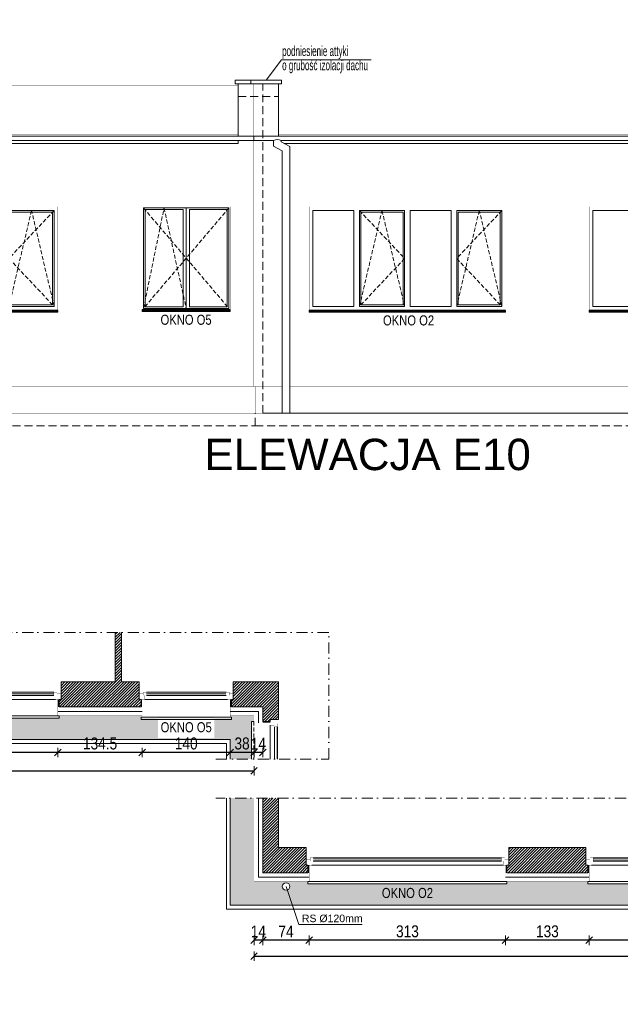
# Model space of a CAD drawing. Header units: millimetres. Extents: x 18880 to 99371, y -5529 to 27899.
# Tile 17 of 161: x 21409 to 22366, y 3251 to 4819. Entities that reach past the tile are written whole.
import ezdxf

# ---------------------------------------------------------------- set-up
doc = ezdxf.new("R2010")
doc.units = ezdxf.units.MM
doc.set_wipeout_variables(frame=1)
doc.linetypes.add('DASHED', pattern=[19.05, 12.7, -6.35])
doc.linetypes.add('Kropki i Kreski', pattern=[335.138881, 176.388884, -88.194442, 0, -70.555556])
for name, color, linetype, lineweight in [('AA_HATCH', 251, 'Continuous', 0), ('AA_IZOLACJA', 251, 'Continuous', 0), ('AA_OPIS', 2, 'Continuous', 0), ('AA_WIDOK', 254, 'Continuous', 0), ('AP wymiary', 40, 'Continuous', 0), ('K_SCIANY', 90, 'Continuous', 20)]:
    doc.layers.add(name, color=color, linetype=linetype, lineweight=lineweight)
doc.layers.add('Okna ArchiCADa', color=7, linetype='Continuous')
doc.styles.add('1', font='ARIALN.TTF')
doc.styles.add('ARIAL', font='arial.ttf')
doc.styles.add('DIM07', font='romans.shx', dxfattribs={"width": 0.7})
doc.linetypes.add('STYROPIAN', pattern='A,0.000141,[1,styropian.shx,S=1,R=0,X=0,Y=0],-14.102004', length=14.102145)
doc.dimstyles.new('1_50', dxfattribs={"dimscale": 10, "dimtxt": 1.9, "dimasz": 0.005, "dimexe": 0, "dimexo": 0, "dimgap": 0.45, "dimtad": 1, "dimdec": 4, "dimrnd": 0.5, "dimdsep": 46, "dimtxsty": '1', "dimblk1": 'DIM01', "dimblk2": 'DIM01', "dimsah": 1, "dimcen": 2, "dimdle": 25, "dimse1": 1, "dimse2": 1, "dimclrd": 1, "dimclrt": 2, "dimadec": 0, "dimazin": 0, "dimtfac": 0.66665, "dimtdec": 4, "dimtix": 1, "dimtmove": 0, "dimatfit": 3, "dimldrblk": 'DIM01', "dimfxl": 0, "dimtolj": 1, "dimtzin": 0, "dimarcsym": 0})

# ---------------------------------------------------------------- blocks, each defined once
blk = doc.blocks.new('okno o1a')
at = {"layer": 'AA_OPIS', "linetype": 'DASHED', "ltscale": 0.5}
for points in [[(80, -6), (152, -82.5), (80, -159), (116, -6), (152, -159)], [(307, -6), (235, -82.5), (307, -159), (271, -6), (235, -159)]]:
    blk.add_lwpolyline(points, dxfattribs=at)
at = {"layer": 'AA_WIDOK', "color": 255, "const_width": 0.3}
for points in [[(0, -165.6), (0, 0)], [(0, 0), (313, 0)], [(313, 0), (313, -165.6)]]:
    blk.add_lwpolyline(points, dxfattribs=at)
at = {"layer": 'AA_WIDOK'}
for points in [[(6, -159), (6, -6)], [(6, -6), (71, -6)], [(71, -6), (71, -159)], [(80, -159), (80, -6)], [(80, -6), (152, -6)], [(82.5, -156.5), (82.5, -8.5)], [(82.5, -8.5), (149.5, -8.5)], [(149.5, -8.5), (149.5, -156.5)], [(152, -6), (152, -159)], [(161, -159), (161, -6)], [(161, -6), (226, -6)], [(226, -6), (226, -159)], [(235, -159), (235, -6)], [(235, -6), (307, -6)], [(237.5, -156.5), (237.5, -8.5)], [(237.5, -8.5), (304.5, -8.5)], [(304.5, -8.5), (304.5, -156.5)], [(307, -6), (307, -159)], [(149.5, -156.5), (82.5, -156.5)], [(304.5, -156.5), (237.5, -156.5)], [(71, -159), (6, -159)], [(152, -159), (80, -159)], [(226, -159), (161, -159)], [(307, -159), (235, -159)]]:
    blk.add_lwpolyline(points, dxfattribs=at)
at = {"layer": 'AA_WIDOK', "color": 4}
for points in [[(313, -165), (0, -165)], [(0, -165.6), (0, -165.8)], [(0, -165.8), (313, -165.8)], [(0, -167.5), (0, -165.8)], [(0, -167.5), (313, -167.5)], [(0, -168), (0, -167.5)], [(0, -168), (313, -168)], [(313, -165.8), (313, -165.6)], [(313, -167.5), (313, -165.8)], [(313, -168), (313, -167.5)]]:
    blk.add_lwpolyline(points, dxfattribs=at)
at = {"layer": 'AA_OPIS', "insert": (158.3, -173.1), "char_height": 16, "width": 300, "attachment_point": 2, "style": 'ARIAL'}
blk.add_mtext('{\\W0.8;OKNO O2}', dxfattribs=at)
blk = doc.blocks.new('erbdb')
at = {"layer": 'AA_OPIS', "linetype": 'DASHED', "ltscale": 0.5}
for points in [[(-138, -2), (-70, -82), (-138, -162), (-105.3, -2), (-70, -162)], [(-2, -2), (-70, -82), (-2, -162)]]:
    blk.add_lwpolyline(points, dxfattribs=at)
at = {"layer": 'AA_WIDOK', "color": 255, "const_width": 0.3}
for points in [[(-140, -164), (-140, 0)], [(-140, 0), (0, 0)], [(0, 0), (0, -164)]]:
    blk.add_lwpolyline(points, dxfattribs=at)
at = {"layer": 'AA_WIDOK'}
for points in [[(-138, -2), (-138, -162)], [(-2, -2), (-138, -2)], [(-135.5, -4.5), (-135.5, -159.5)], [(-75, -4.5), (-135.5, -4.5)], [(-75, -159.5), (-75, -4.5)], [(-70, -2), (-70, -4.5)], [(-70, -4.5), (-70, -159.5)], [(-65, -4.5), (-65, -159.5)], [(-4.5, -4.5), (-65, -4.5)], [(-4.5, -159.5), (-4.5, -4.5)], [(-2, -162), (-2, -2)], [(-138, -162), (-2, -162)], [(-135.5, -159.5), (-75, -159.5)], [(-70, -159.5), (-70, -162)], [(-65, -159.5), (-4.5, -159.5)]]:
    blk.add_lwpolyline(points, dxfattribs=at)
at = {"layer": 'AA_WIDOK', "color": 4}
for points in [[(-140, -164), (0, -164)], [(-140, -166.5), (-140, -164)], [(-140, -164.8), (-140, -164.6)], [(0, -164.8), (-140, -164.8)], [(0, -166.5), (-140, -166.5)], [(-140, -167), (-140, -166.5)], [(0, -167), (-140, -167)], [(0, -166.5), (0, -164)], [(0, -164.6), (0, -164.8)], [(0, -167), (0, -166.5)]]:
    blk.add_lwpolyline(points, dxfattribs=at)
at = {"layer": 'AA_OPIS', "insert": (-70.2, -172.1), "char_height": 16, "width": 300, "attachment_point": 2, "style": 'ARIAL'}
blk.add_mtext('{\\W0.8;OKNO O5}', dxfattribs=at)
blk = doc.blocks.new('O1 rozwierane 12_97')
at = {"layer": 'AA_WIDOK', "color": 4}
blk.add_lwpolyline([(-720, 280), (-720, 320), (720, 320), (720, 280)], dxfattribs=at)
at = {"layer": 'AA_WIDOK', "linetype": 'DASHED', "ltscale": 0.5}
blk.add_lwpolyline([(-720, 280), (720, 280)], dxfattribs=at)
at = {"layer": 'AA_WIDOK', "color": 4, "const_width": 3}
for points in [[(-750, 0), (-750, -90)], [(750, -90), (750, 0)]]:
    blk.add_lwpolyline(points, dxfattribs=at)
at = {"color": 4}
blk.add_wipeout([(635, -115), (635, -65), (660, -65), (660, 0), (-660, 0), (-660, -65), (-635, -65), (-635, -115)], dxfattribs=at).dxf.layer = 'AA_WIDOK'
at = {"layer": 'AA_IZOLACJA', "linetype": 'STYROPIAN', "ltscale": 0.2}
for points in [[(-710, 120), (-710, 0)], [(710, 120), (710, 0)]]:
    blk.add_lwpolyline(points, dxfattribs=at)
at = {"layer": 'AA_WIDOK', "const_width": 3}
for points in [[(-700, 280), (-700, 0)], [(700, 280), (700, 0)]]:
    blk.add_lwpolyline(points, dxfattribs=at)
at = {"layer": 'AA_WIDOK', "color": 4, "const_width": 3}
for points in [[(-660, 0), (-750, 0)], [(-660, -65), (-660, 0)], [(750, 0), (660, 0)], [(660, 0), (660, -65)], [(-750, -90), (-685, -90)], [(-685, -90), (-685, -65)], [(-685, -65), (-660, -65)], [(-635, -65), (-685, -65)], [(-685, -65), (-685, -115)], [(-685, -115), (-635, -115)], [(-635, -115), (-635, -65)], [(-635, -80), (635, -80)], [(-635, -90), (635, -90)], [(-635, -100), (635, -100)], [(685, -65), (635, -65)], [(635, -65), (635, -115)], [(635, -115), (685, -115)], [(660, -65), (685, -65)], [(685, -65), (685, -90)], [(685, -115), (685, -65)], [(685, -90), (750, -90)]]:
    blk.add_lwpolyline(points, dxfattribs=at)
at = {"layer": 'AA_WIDOK', "color": 4}
for points in [[(660, 0), (-660, 0)], [(-635, -65), (635, -65)], [(-635, -115), (635, -115)], [(-635, -115), (635, -115)]]:
    blk.add_lwpolyline(points, dxfattribs=at)
blk = doc.blocks.new('O1 rozwierane 12_80')
at = {"layer": 'AA_WIDOK', "color": 4}
blk.add_lwpolyline([(1585, 260), (1585, 300), (-1585, 300), (-1585, 260)], dxfattribs=at)
at = {"layer": 'AA_WIDOK', "linetype": 'DASHED', "ltscale": 0.5}
blk.add_lwpolyline([(1585, 260), (-1585, 260)], dxfattribs=at)
at = {"layer": 'AA_WIDOK', "color": 4, "const_width": 3}
for points in [[(-1615, -90), (-1615, 0)], [(1615, 0), (1615, -90)]]:
    blk.add_lwpolyline(points, dxfattribs=at)
at = {"color": 4}
blk.add_wipeout([(-1500, -115), (-1500, -65), (-1525, -65), (-1525, 0), (1525, 0), (1525, -65), (1500, -65), (1500, -115)], dxfattribs=at).dxf.layer = 'AA_WIDOK'
at = {"layer": 'AA_IZOLACJA', "linetype": 'STYROPIAN', "ltscale": 0.2}
for points in [[(-1575, 120), (-1575, 0)], [(1575, 120), (1575, 0)]]:
    blk.add_lwpolyline(points, dxfattribs=at)
at = {"layer": 'AA_WIDOK', "const_width": 3}
for points in [[(-1565, 260), (-1565, 0)], [(1565, 260), (1565, 0)]]:
    blk.add_lwpolyline(points, dxfattribs=at)
at = {"layer": 'AA_WIDOK', "color": 4, "const_width": 3}
for points in [[(-1615, 0), (-1525, 0)], [(-1525, 0), (-1525, -65)], [(1525, -65), (1525, 0)], [(1525, 0), (1615, 0)], [(-1550, -90), (-1615, -90)], [(-1525, -65), (-1550, -65)], [(-1550, -65), (-1550, -90)], [(-1550, -65), (-1500, -65)], [(-1550, -115), (-1550, -65)], [(-1500, -115), (-1550, -115)], [(-1500, -65), (-1500, -115)], [(1500, -80), (-1500, -80)], [(1500, -90), (-1500, -90)], [(1500, -100), (-1500, -100)], [(1500, -115), (1500, -65)], [(1500, -65), (1550, -65)], [(1550, -115), (1500, -115)], [(1550, -65), (1525, -65)], [(1550, -90), (1550, -65)], [(1550, -65), (1550, -115)], [(1615, -90), (1550, -90)]]:
    blk.add_lwpolyline(points, dxfattribs=at)
at = {"layer": 'AA_WIDOK', "color": 4}
for points in [[(-1525, 0), (1525, 0)], [(1500, -65), (-1500, -65)], [(1500, -115), (-1500, -115)], [(1500, -115), (-1500, -115)]]:
    blk.add_lwpolyline(points, dxfattribs=at)
blk = doc.blocks.new('DIM01')
at = {"color": 2}
blk.add_line((-106, -106), (106, 106), dxfattribs=at)
blk.add_line((0, -150), (0, 150))
blk = doc.blocks.new('*D750')
at = {"layer": 'AP wymiary', "color": 1, "lineweight": -2, "transparency": 16777216}
blk.add_line((22629.5, 3352.6), (22316.6, 3352.6), dxfattribs=at)
at = {"layer": 'Defpoints', "color": 0, "transparency": 16777216}
for p in [(22316.6, 3456.3), (22629.6, 3453.4), (22316.6, 3352.6)]:
    blk.add_point(p, dxfattribs=at)
at = {"layer": 'AP wymiary', "color": 1, "lineweight": -2, "transparency": 16777216, "xscale": 0.05, "yscale": 0.05, "zscale": 0.05, "rotation": 180}
blk.add_blockref('DIM01', (22316.6, 3352.6), dxfattribs=at)
at = {"layer": 'AP wymiary', "color": 1, "lineweight": -2, "transparency": 16777216, "xscale": 0.05, "yscale": 0.05, "zscale": 0.05}
blk.add_blockref('DIM01', (22629.6, 3352.6), dxfattribs=at)
at = {"layer": 'AP wymiary', "color": 2, "transparency": 16777216, "insert": (22473.1, 3366.8), "char_height": 19, "attachment_point": 5, "style": '1'}
blk.add_mtext('\\A1;313', dxfattribs=at)
blk = doc.blocks.new('*D751')
at = {"layer": 'AP wymiary', "color": 1, "lineweight": -2, "transparency": 16777216}
blk.add_line((22316.5, 3352.6), (22183.6, 3352.6), dxfattribs=at)
at = {"layer": 'Defpoints', "color": 0, "transparency": 16777216}
for p in [(22183.6, 3453.4), (22316.6, 3456.3), (22183.6, 3352.6)]:
    blk.add_point(p, dxfattribs=at)
at = {"layer": 'AP wymiary', "color": 1, "lineweight": -2, "transparency": 16777216, "xscale": 0.05, "yscale": 0.05, "zscale": 0.05, "rotation": 180}
blk.add_blockref('DIM01', (22183.6, 3352.6), dxfattribs=at)
at = {"layer": 'AP wymiary', "color": 1, "lineweight": -2, "transparency": 16777216, "xscale": 0.05, "yscale": 0.05, "zscale": 0.05}
blk.add_blockref('DIM01', (22316.6, 3352.6), dxfattribs=at)
at = {"layer": 'AP wymiary', "color": 2, "transparency": 16777216, "insert": (22250.1, 3366.8), "char_height": 19, "attachment_point": 5, "style": '1'}
blk.add_mtext('\\A1;133', dxfattribs=at)
blk = doc.blocks.new('*D752')
at = {"layer": 'AP wymiary', "color": 1, "lineweight": -2, "transparency": 16777216}
blk.add_line((22183.5, 3352.6), (21870.6, 3352.6), dxfattribs=at)
at = {"layer": 'Defpoints', "color": 0, "transparency": 16777216}
for p in [(22183.6, 3453.4), (21870.6, 3450.4), (21870.6, 3352.6)]:
    blk.add_point(p, dxfattribs=at)
at = {"layer": 'AP wymiary', "color": 1, "lineweight": -2, "transparency": 16777216, "xscale": 0.05, "yscale": 0.05, "zscale": 0.05, "rotation": 180}
blk.add_blockref('DIM01', (21870.6, 3352.6), dxfattribs=at)
at = {"layer": 'AP wymiary', "color": 1, "lineweight": -2, "transparency": 16777216, "xscale": 0.05, "yscale": 0.05, "zscale": 0.05}
blk.add_blockref('DIM01', (22183.6, 3352.6), dxfattribs=at)
at = {"layer": 'AP wymiary', "color": 2, "transparency": 16777216, "insert": (22027.1, 3366.8), "char_height": 19, "attachment_point": 5, "style": '1'}
blk.add_mtext('\\A1;313', dxfattribs=at)
blk = doc.blocks.new('*D753')
at = {"layer": 'AP wymiary', "color": 1, "lineweight": -2, "transparency": 16777216}
blk.add_line((21870.5, 3352.6), (21796.6, 3352.6), dxfattribs=at)
at = {"layer": 'Defpoints', "color": 0, "transparency": 16777216}
for p in [(21796.6, 3460.4), (21870.6, 3450.4), (21796.6, 3352.6)]:
    blk.add_point(p, dxfattribs=at)
at = {"layer": 'AP wymiary', "color": 1, "lineweight": -2, "transparency": 16777216, "xscale": 0.05, "yscale": 0.05, "zscale": 0.05, "rotation": 180}
blk.add_blockref('DIM01', (21796.6, 3352.6), dxfattribs=at)
at = {"layer": 'AP wymiary', "color": 1, "lineweight": -2, "transparency": 16777216, "xscale": 0.05, "yscale": 0.05, "zscale": 0.05}
blk.add_blockref('DIM01', (21870.6, 3352.6), dxfattribs=at)
at = {"layer": 'AP wymiary', "color": 2, "transparency": 16777216, "insert": (21833.6, 3366.6), "char_height": 19, "attachment_point": 5, "style": '1'}
blk.add_mtext('\\A1;74', dxfattribs=at)
blk = doc.blocks.new('*D754')
at = {"layer": 'AP wymiary', "color": 1, "lineweight": -2, "transparency": 16777216}
for p, q in [((21782.5, 3352.6), (21782.5, 3352.6)), ((21796.6, 3352.6), (21782.6, 3352.6)), ((21796.6, 3352.6), (21796.7, 3352.6))]:
    blk.add_line(p, q, dxfattribs=at)
at = {"layer": 'Defpoints', "color": 0, "transparency": 16777216}
for p in [(21782.6, 3457.6), (21796.6, 3460.4), (21782.6, 3352.6)]:
    blk.add_point(p, dxfattribs=at)
at = {"layer": 'AP wymiary', "color": 1, "lineweight": -2, "transparency": 16777216, "xscale": 0.05, "yscale": 0.05, "zscale": 0.05}
blk.add_blockref('DIM01', (21782.6, 3352.6), dxfattribs=at)
at = {"layer": 'AP wymiary', "color": 1, "lineweight": -2, "transparency": 16777216, "xscale": 0.05, "yscale": 0.05, "zscale": 0.05, "rotation": 180}
blk.add_blockref('DIM01', (21796.6, 3352.6), dxfattribs=at)
at = {"layer": 'AP wymiary', "color": 2, "transparency": 16777216, "insert": (21789.6, 3366.7), "char_height": 19, "attachment_point": 5, "style": '1'}
blk.add_mtext('\\A1;14', dxfattribs=at)
blk = doc.blocks.new('*D755')
at = {"layer": 'AP wymiary', "color": 1, "lineweight": -2, "transparency": 16777216}
blk.add_line((21782.6, 3327.3), (23625.5, 3327.3), dxfattribs=at)
at = {"layer": 'Defpoints', "color": 0, "transparency": 16777216}
for p in [(21782.6, 3446.4), (23625.6, 3446.4), (23625.6, 3327.3)]:
    blk.add_point(p, dxfattribs=at)
at = {"layer": 'AP wymiary', "color": 1, "lineweight": -2, "transparency": 16777216, "xscale": 0.05, "yscale": 0.05, "zscale": 0.05, "rotation": 180}
blk.add_blockref('DIM01', (21782.6, 3327.3), dxfattribs=at)
at = {"layer": 'AP wymiary', "color": 1, "lineweight": -2, "transparency": 16777216, "xscale": 0.05, "yscale": 0.05, "zscale": 0.05}
blk.add_blockref('DIM01', (23625.6, 3327.3), dxfattribs=at)
at = {"layer": 'AP wymiary', "color": 2, "transparency": 16777216, "insert": (22704.1, 3341.5), "char_height": 19, "attachment_point": 5, "style": '1'}
blk.add_mtext('\\A1;1843', dxfattribs=at)
blk = doc.blocks.new('*D756')
at = {"layer": 'AP wymiary', "color": 1, "lineweight": -2, "transparency": 16777216}
for p, q in [((21782.5, 3651.9), (21782.5, 3651.9)), ((21796.6, 3651.9), (21782.6, 3651.9)), ((21796.6, 3651.9), (21796.7, 3651.9))]:
    blk.add_line(p, q, dxfattribs=at)
at = {"layer": 'Defpoints', "color": 0, "transparency": 16777216}
for p in [(21782.6, 3701.3), (21796.6, 3701.3), (21782.6, 3651.9)]:
    blk.add_point(p, dxfattribs=at)
at = {"layer": 'AP wymiary', "color": 1, "lineweight": -2, "transparency": 16777216, "xscale": 0.05, "yscale": 0.05, "zscale": 0.05}
blk.add_blockref('DIM01', (21782.6, 3651.9), dxfattribs=at)
at = {"layer": 'AP wymiary', "color": 1, "lineweight": -2, "transparency": 16777216, "xscale": 0.05, "yscale": 0.05, "zscale": 0.05, "rotation": 180}
blk.add_blockref('DIM01', (21796.6, 3651.9), dxfattribs=at)
at = {"layer": 'AP wymiary', "color": 2, "transparency": 16777216, "insert": (21789.6, 3665.9), "char_height": 19, "attachment_point": 5, "style": '1'}
blk.add_mtext('\\A1;14', dxfattribs=at)
blk = doc.blocks.new('*D757')
at = {"layer": 'AP wymiary', "color": 1, "lineweight": -2, "transparency": 16777216}
blk.add_line((21782.5, 3651.9), (21744.6, 3651.9), dxfattribs=at)
at = {"layer": 'Defpoints', "color": 0, "transparency": 16777216}
for p in [(21744.6, 3717.3), (21782.6, 3701.3), (21744.6, 3651.9)]:
    blk.add_point(p, dxfattribs=at)
at = {"layer": 'AP wymiary', "color": 1, "lineweight": -2, "transparency": 16777216, "xscale": 0.05, "yscale": 0.05, "zscale": 0.05, "rotation": 180}
blk.add_blockref('DIM01', (21744.6, 3651.9), dxfattribs=at)
at = {"layer": 'AP wymiary', "color": 1, "lineweight": -2, "transparency": 16777216, "xscale": 0.05, "yscale": 0.05, "zscale": 0.05}
blk.add_blockref('DIM01', (21782.6, 3651.9), dxfattribs=at)
at = {"layer": 'AP wymiary', "color": 2, "transparency": 16777216, "insert": (21763.6, 3666.1), "char_height": 19, "attachment_point": 5, "style": '1'}
blk.add_mtext('\\A1;38', dxfattribs=at)
blk = doc.blocks.new('*D758')
at = {"layer": 'AP wymiary', "color": 1, "lineweight": -2, "transparency": 16777216}
blk.add_line((21744.5, 3651.9), (21604.6, 3651.9), dxfattribs=at)
at = {"layer": 'Defpoints', "color": 0, "transparency": 16777216}
for p in [(21604.6, 3717.3), (21744.6, 3717.3), (21604.6, 3651.9)]:
    blk.add_point(p, dxfattribs=at)
at = {"layer": 'AP wymiary', "color": 1, "lineweight": -2, "transparency": 16777216, "xscale": 0.05, "yscale": 0.05, "zscale": 0.05, "rotation": 180}
blk.add_blockref('DIM01', (21604.6, 3651.9), dxfattribs=at)
at = {"layer": 'AP wymiary', "color": 1, "lineweight": -2, "transparency": 16777216, "xscale": 0.05, "yscale": 0.05, "zscale": 0.05}
blk.add_blockref('DIM01', (21744.6, 3651.9), dxfattribs=at)
at = {"layer": 'AP wymiary', "color": 2, "transparency": 16777216, "insert": (21674.6, 3666.1), "char_height": 19, "attachment_point": 5, "style": '1'}
blk.add_mtext('\\A1;140', dxfattribs=at)
blk = doc.blocks.new('*D759')
at = {"layer": 'AP wymiary', "color": 1, "lineweight": -2, "transparency": 16777216}
blk.add_line((21604.5, 3651.9), (21470.1, 3651.9), dxfattribs=at)
at = {"layer": 'Defpoints', "color": 0, "transparency": 16777216}
for p in [(21470.1, 3717.3), (21604.6, 3717.3), (21470.1, 3651.9)]:
    blk.add_point(p, dxfattribs=at)
at = {"layer": 'AP wymiary', "color": 1, "lineweight": -2, "transparency": 16777216, "xscale": 0.05, "yscale": 0.05, "zscale": 0.05, "rotation": 180}
blk.add_blockref('DIM01', (21470.1, 3651.9), dxfattribs=at)
at = {"layer": 'AP wymiary', "color": 1, "lineweight": -2, "transparency": 16777216, "xscale": 0.05, "yscale": 0.05, "zscale": 0.05}
blk.add_blockref('DIM01', (21604.6, 3651.9), dxfattribs=at)
at = {"layer": 'AP wymiary', "color": 2, "transparency": 16777216, "insert": (21537.3, 3666.1), "char_height": 19, "attachment_point": 5, "style": '1'}
blk.add_mtext('\\A1;134.5', dxfattribs=at)
blk = doc.blocks.new('*D760')
at = {"layer": 'AP wymiary', "color": 1, "lineweight": -2, "transparency": 16777216}
blk.add_line((21470, 3651.9), (21157.1, 3651.9), dxfattribs=at)
at = {"layer": 'Defpoints', "color": 0, "transparency": 16777216}
for p in [(21157.1, 3717.3), (21470.1, 3717.3), (21157.1, 3651.9)]:
    blk.add_point(p, dxfattribs=at)
at = {"layer": 'AP wymiary', "color": 1, "lineweight": -2, "transparency": 16777216, "xscale": 0.05, "yscale": 0.05, "zscale": 0.05, "rotation": 180}
blk.add_blockref('DIM01', (21157.1, 3651.9), dxfattribs=at)
at = {"layer": 'AP wymiary', "color": 1, "lineweight": -2, "transparency": 16777216, "xscale": 0.05, "yscale": 0.05, "zscale": 0.05}
blk.add_blockref('DIM01', (21470.1, 3651.9), dxfattribs=at)
at = {"layer": 'AP wymiary', "color": 2, "transparency": 16777216, "insert": (21313.6, 3666.1), "char_height": 19, "attachment_point": 5, "style": '1'}
blk.add_mtext('\\A1;313', dxfattribs=at)
blk = doc.blocks.new('*D767')
at = {"layer": 'AP wymiary', "color": 1, "lineweight": -2, "transparency": 16777216}
blk.add_line((20157.6, 3622.5), (21782.5, 3622.5), dxfattribs=at)
at = {"layer": 'Defpoints', "color": 0, "transparency": 16777216}
for p in [(20157.6, 3710.3), (21782.6, 3710.3), (21782.6, 3622.5)]:
    blk.add_point(p, dxfattribs=at)
at = {"layer": 'AP wymiary', "color": 1, "lineweight": -2, "transparency": 16777216, "xscale": 0.05, "yscale": 0.05, "zscale": 0.05, "rotation": 180}
blk.add_blockref('DIM01', (20157.6, 3622.5), dxfattribs=at)
at = {"layer": 'AP wymiary', "color": 1, "lineweight": -2, "transparency": 16777216, "xscale": 0.05, "yscale": 0.05, "zscale": 0.05}
blk.add_blockref('DIM01', (21782.6, 3622.5), dxfattribs=at)
at = {"layer": 'AP wymiary', "color": 2, "transparency": 16777216, "insert": (20970.1, 3636.7), "char_height": 19, "attachment_point": 5, "style": '1'}
blk.add_mtext('\\A1;1625', dxfattribs=at)

msp = doc.modelspace()

# ---------------------------------------------------------------- hatches: boundary and pattern name
at = {"layer": 'AA_HATCH'}
h = msp.add_hatch(dxfattribs=at)
h.set_pattern_fill('ANSI31', color=256)
h.set_pattern_definition([(45, (0, -349.0947), (-2.24506403, 2.24506403), [])])
h.paths.add_polyline_path([(20266.57638, 3764.32547), (20196.57638, 3764.32547), (20196.57638, 3843.23526), (20171.57638, 3843.23526), (20171.57638, 3724.32547), (20269.57638, 3724.32547), (20269.57638, 3736.32547), (20266.57638, 3736.32547), (20266.57638, 3745.32547)])
h.paths.add_polyline_path([(20609.07638, 3736.32547), (20606.07638, 3736.32547), (20606.07638, 3745.32547), (20606.07638, 3764.32547), (20501.57638, 3764.32547), (20501.57638, 3843.23526), (20491.57638, 3843.23526), (20491.57638, 3764.32547), (20416.57638, 3764.32547), (20416.57638, 3745.32547), (20416.57638, 3736.32547), (20413.57638, 3736.32547), (20413.57638, 3724.32547), (20609.07638, 3724.32547)])
h.paths.add_polyline_path([(21152.07638, 3745.32547), (21152.07638, 3764.32547), (21026.57638, 3764.32547), (21026.57638, 3843.23526), (21016.57638, 3843.23526), (21016.57638, 3764.32547), (20929.07638, 3764.32547), (20929.07638, 3745.32547), (20929.07638, 3736.32547), (20926.07638, 3736.32547), (20926.07638, 3724.32547), (21155.07638, 3724.32547), (21155.07638, 3736.32547), (21152.07638, 3736.32547)])
h.paths.add_polyline_path([(21599.57638, 3745.32547), (21599.57638, 3764.32547), (21571.57638, 3764.32547), (21571.57638, 3843.23526), (21561.57638, 3843.23526), (21561.57638, 3764.32547), (21475.07638, 3764.32547), (21475.07638, 3745.32547), (21475.07638, 3736.32547), (21472.07638, 3736.32547), (21472.07638, 3724.32547), (21602.57638, 3724.32547), (21602.57638, 3736.32547), (21599.57638, 3736.32547)])
h.paths.add_polyline_path([(21821.57638, 3764.32547), (21749.57638, 3764.32547), (21749.57638, 3745.32547), (21749.57638, 3736.32547), (21746.57638, 3736.32547), (21746.57638, 3724.32547), (21796.57638, 3724.32547), (21796.57638, 3701.32547), (21808.57638, 3701.32547), (21808.57638, 3704.32547), (21817.57638, 3704.32547), (21821.57638, 3704.32547)])
h = msp.add_hatch(dxfattribs=at)
h.set_pattern_fill('ANSI31', color=256)
h.set_pattern_definition([(45, (0, -219.0947), (-2.24506403, 2.24506403), [])])
h.paths.add_polyline_path([(21865.57638, 3481.35636), (21865.57638, 3500.35636), (21821.57638, 3500.35636), (21821.57638, 3579.26615), (21796.57638, 3579.26615), (21796.57638, 3460.35636), (21868.57638, 3460.35636), (21868.57638, 3472.35636), (21865.57638, 3472.35636)])
h.paths.add_polyline_path([(22311.57638, 3500.35636), (22188.57638, 3500.35636), (22188.57638, 3481.35636), (22188.57638, 3472.35636), (22185.57638, 3472.35636), (22185.57638, 3460.35636), (22314.57638, 3460.35636), (22314.57638, 3472.35636), (22311.57638, 3472.35636), (22311.57638, 3481.35636)])
h.paths.add_polyline_path([(22760.57638, 3481.35636), (22760.57638, 3500.35636), (22634.57638, 3500.35636), (22634.57638, 3481.35636), (22634.57638, 3472.35636), (22631.57638, 3472.35636), (22631.57638, 3460.35636), (22763.57638, 3460.35636), (22763.57638, 3472.35636), (22760.57638, 3472.35636)])
h.paths.add_polyline_path([(23200.57638, 3500.35636), (23171.57638, 3500.35636), (23171.57638, 3579.26615), (23159.57638, 3579.26615), (23159.57638, 3500.35636), (23083.57638, 3500.35636), (23083.57638, 3481.35636), (23083.57638, 3472.35636), (23080.57638, 3472.35636), (23080.57638, 3460.35636), (23203.57638, 3460.35636), (23203.57638, 3472.35636), (23200.57638, 3472.35636), (23200.57638, 3481.35636)])
h.paths.add_polyline_path([(23463.57638, 3479.35636), (23463.57638, 3500.35636), (23416.57638, 3500.35636), (23416.57638, 3579.26615), (23406.57638, 3579.26615), (23406.57638, 3500.35636), (23350.57638, 3500.35636), (23350.57638, 3481.35636), (23350.57638, 3472.35636), (23347.57638, 3472.35636), (23347.57638, 3460.35636), (23463.57638, 3460.35636), (23463.57638, 3472.35636)])
h.paths.add_polyline_path([(23604.57638, 3500.35636), (23604.57638, 3460.35636), (23639.57638, 3460.35636), (23639.57638, 3381.35636), (23664.57638, 3381.35636), (23664.57638, 3579.26615), (23639.57638, 3579.26615), (23639.57638, 3500.35636)])

# ---------------------------------------------------------------- linework, layer by layer
for points in [[(21744.57638, 3641.29592), (21744.57638, 3672.32547), (20165.57638, 3672.32547)], [(21738.57638, 3641.29592), (21738.57638, 3666.32547), (20165.57638, 3666.32547)]]:
    msp.add_lwpolyline(points, dxfattribs=at)
at = {"layer": 'AA_IZOLACJA', "linetype": 'STYROPIAN', "ltscale": 1.4}
for points in [[(21470.07638, 3717.32547), (21604.57638, 3717.32547)], [(21744.57638, 3717.32547), (21789.57638, 3717.32547), (21789.57638, 3699.32547)], [(21789.57638, 3579.26615), (21789.57638, 3453.35636), (21870.57638, 3453.35636)], [(22183.57638, 3453.35636), (22316.57638, 3453.35636)]]:
    msp.add_lwpolyline(points, dxfattribs=at)
at = {"layer": 'AA_IZOLACJA', "linetype": 'STYROPIAN', "ltscale": 0.2}
msp.add_lwpolyline([(21796.57638, 3700.32547), (21808.57638, 3700.32547)], dxfattribs=at)
at = {"layer": 'AA_OPIS'}
msp.add_lwpolyline([(21802.07638, 4722.88446), (21826.23546, 4755.34742), (21969.49022, 4755.34742)], dxfattribs=at)
at = {"layer": 'AA_WIDOK', "color": 4}
for points in [[(21752.57638, 4716.88446), (21752.57638, 4722.88446)], [(21752.57638, 4722.88446), (21777.57638, 4722.88446)], [(21777.57638, 4716.88446), (21777.57638, 4722.88446)], [(21777.57638, 4722.88446), (21826.57638, 4722.88446)], [(21826.57638, 4716.88446), (21826.57638, 4722.88446)], [(21752.57638, 4716.88446), (21757.57638, 4716.88446)], [(21757.57638, 4716.88446), (21777.57638, 4716.88446)], [(21777.57638, 4716.88446), (21826.57638, 4716.88446)], [(21782.57638, 4633.88446), (20171.57638, 4633.88446)], [(23639.57638, 4633.88446), (21782.57638, 4633.88446)], [(20200.84152, 4626.88446), (21782.57638, 4626.88446)], [(21782.57638, 4626.88446), (21813.84665, 4626.88446)], [(21813.85178, 4626.88446), (21813.85178, 4617.64729), (21827.69261, 4610.09144), (21827.69261, 4192.32208)], [(23639.57638, 4626.88446), (21825.85178, 4626.88446)], [(21825.85178, 4626.88446), (21825.85178, 4624.76804), (21839.69261, 4617.21219), (21839.69261, 4192.32208)], [(21782.57638, 3701.32547), (21778.57638, 3701.32547), (21778.57638, 3641.29592)], [(21808.57638, 3641.29592), (21808.57638, 3695.32547)], [(21815.07638, 3692.82547), (21815.07638, 3641.29592)], [(21820.07638, 3692.82547), (21820.07638, 3641.29592)], [(21820.07638, 3692.82547), (21820.07638, 3641.29592)]]:
    msp.add_lwpolyline(points, dxfattribs=at)
at = {"layer": 'AA_WIDOK', "color": 9, "const_width": 0.3}
for points in [[(21757.57638, 4714.39645), (21238.0631, 4714.39645)], [(22522.57638, 4714.66645), (21821.57638, 4714.66645)], [(20199.0631, 4658.89645), (21757.57638, 4658.89645)], [(21821.57638, 4658.89645), (23600.57638, 4658.89645)], [(20196.57638, 4636.89645), (21757.57638, 4636.89645)], [(21821.57638, 4636.89645), (23600.57638, 4636.89645)]]:
    msp.add_lwpolyline(points, dxfattribs=at)
at = {"layer": 'AA_WIDOK'}
for points in [[(21757.57638, 4716.88446), (21757.57638, 4637.19645)], [(21821.57638, 4716.88446), (21821.57638, 4637.19645)], [(21757.57638, 4636.89645), (21757.57638, 4637.19645)], [(21757.57638, 4633.88446), (21757.57638, 4636.89645)], [(21782.57638, 4630.38446), (21782.57638, 4633.88446)], [(21782.57638, 4627.82228), (21782.57638, 4630.38446)], [(21782.57638, 4626.88446), (21782.57638, 4627.82228)], [(21821.57638, 4637.19645), (21821.57638, 4636.89645)], [(21821.57638, 4633.88446), (21821.57638, 4636.89645)], [(20205.78307, 4621.92337), (21757.57638, 4621.92337)], [(21757.57638, 4621.92337), (21757.57638, 4626.88446)], [(21831.06264, 4621.92337), (23600.57638, 4621.92337)], [(21827.69261, 4192.32208), (21796.57638, 4192.32208)], [(21827.69261, 4192.32208), (21827.98619, 4192.32208)], [(21827.98619, 4192.32208), (21828.99549, 4192.32208)], [(21828.99549, 4192.32208), (21830.56687, 4192.32208)], [(21830.56687, 4192.32208), (21832.46109, 4192.32208)], [(21832.46109, 4192.32208), (21834.38978, 4192.32208)], [(21834.38978, 4192.32208), (21836.05931, 4192.32208)], [(21836.05931, 4192.32208), (21837.21551, 4192.32208)], [(21837.21551, 4192.32208), (21837.68236, 4192.32208)], [(23314.57638, 4192.32208), (21837.68236, 4192.32208)]]:
    msp.add_lwpolyline(points, dxfattribs=at)
for points, const_width in [([(21782.57638, 4234.82208), (21782.57638, 4716.88446)], 0.5), ([(20214.68236, 4234.82208), (21796.57638, 4234.82208)], 0.5), ([(21784.57638, 4192.32208), (21784.57638, 4234.82208)], 0.5), ([(21796.57638, 4234.82208), (21827.69261, 4234.82208)], 0.5), ([(21839.69261, 4234.82208), (23314.57638, 4234.82208)], 0.5), ([(21470.07638, 3710.32547), (21604.57638, 3710.32547)], 0.3), ([(21744.57638, 3710.32547), (21782.57638, 3710.32547), (21782.57638, 3699.32547)], 0.3), ([(21782.57638, 3699.32547), (21808.57638, 3699.32547)], 0.3), ([(21782.57638, 3579.26615), (21782.57638, 3446.35636), (21870.57638, 3446.35636)], 0.3), ([(22183.57638, 3446.35636), (22316.57638, 3446.35636)], 0.3)]:
    msp.add_lwpolyline(points, dxfattribs=dict(at, const_width=const_width))
at = {"layer": 'AA_WIDOK', "color": 8, "linetype": 'DASHED'}
for points in [[(21796.57638, 4192.32208), (21796.57638, 4716.88446)], [(21757.57638, 4696.88446), (21821.57638, 4696.88446)], [(20159.57638, 4192.32208), (20159.57638, 4172.32208), (21784.57638, 4172.32208), (21784.57638, 4192.32208)], [(21784.57638, 4172.32208), (23314.57638, 4172.32208), (23314.57638, 4192.32208)]]:
    msp.add_lwpolyline(points, dxfattribs=at)
at = {"layer": 'AA_WIDOK', "color": 4}
msp.add_lwpolyline([(21825.84665, 4626.88446, 0.2262302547), (21813.84665, 4626.88446, -1)], format="xyb", dxfattribs=at)
at = {"layer": 'AA_WIDOK', "color": 3, "const_width": 0.5}
msp.add_lwpolyline([(19846.57638, 4192.32208), (25379.31536, 4192.32208)], dxfattribs=at)
at = {"layer": 'AA_WIDOK', "color": 4, "const_width": 0.3}
for points in [[(21808.57638, 3695.32547), (21808.57638, 3704.32547)], [(21808.57638, 3704.32547), (21817.57638, 3704.32547)], [(21817.57638, 3704.32547), (21817.57638, 3697.82547)], [(21815.07638, 3695.32547), (21808.57638, 3695.32547)], [(21817.57638, 3697.82547), (21815.07638, 3697.82547)], [(21815.07638, 3697.82547), (21815.07638, 3695.32547)], [(21815.07638, 3692.82547), (21815.07638, 3697.82547)], [(21815.07638, 3697.82547), (21820.07638, 3697.82547)], [(21820.07638, 3692.82547), (21815.07638, 3692.82547)], [(21816.57638, 3692.82547), (21816.57638, 3641.29592)], [(21817.57638, 3692.82547), (21817.57638, 3641.29592)], [(21818.57638, 3692.82547), (21818.57638, 3641.29592)], [(21820.07638, 3697.82547), (21820.07638, 3692.82547)]]:
    msp.add_lwpolyline(points, dxfattribs=at)
at = {"layer": 'AA_WIDOK', "linetype": 'DASHED', "ltscale": 0.5}
msp.add_lwpolyline([(21782.57638, 3701.32547), (21782.57638, 3641.29592)], dxfattribs=at)
at = {"layer": 'AA_WIDOK', "color": 4}
msp.add_circle((21833.69261, 3438.35636), 6, dxfattribs=at)
at = {"layer": 'K_SCIANY'}
for points in [[(21561.57638, 3843.23526), (21561.57638, 3764.32547), (21475.07638, 3764.32547), (21475.07638, 3745.32547), (21475.07638, 3736.32547), (21472.07638, 3736.32547), (21472.07638, 3724.32547), (21602.57638, 3724.32547), (21602.57638, 3736.32547), (21599.57638, 3736.32547), (21599.57638, 3745.32547), (21599.57638, 3764.32547), (21571.57638, 3764.32547), (21571.57638, 3843.23526)], [(21821.57638, 3764.32547), (21749.57638, 3764.32547), (21749.57638, 3745.32547), (21749.57638, 3736.32547), (21746.57638, 3736.32547), (21746.57638, 3724.32547), (21796.57638, 3724.32547)], [(21796.57638, 3724.32547), (21796.57638, 3701.32547), (21808.57638, 3701.32547), (21808.57638, 3704.32547), (21817.57638, 3704.32547), (21821.57638, 3704.32547), (21821.57638, 3764.32547), (21821.57638, 3764.32547)], [(21796.57638, 3579.26615), (21796.57638, 3460.35636), (21868.57638, 3460.35636), (21868.57638, 3472.35636), (21865.57638, 3472.35636), (21865.57638, 3481.35636), (21865.57638, 3500.35636), (21821.57638, 3500.35636), (21821.57638, 3579.26615)]]:
    msp.add_lwpolyline(points, dxfattribs=at)
msp.add_lwpolyline([(22188.57638, 3500.35636), (22188.57638, 3481.35636), (22188.57638, 3472.35636), (22185.57638, 3472.35636), (22185.57638, 3460.35636), (22314.57638, 3460.35636), (22314.57638, 3472.35636), (22311.57638, 3472.35636), (22311.57638, 3481.35636), (22311.57638, 3500.35636)], close=True, dxfattribs=at)

# ---------------------------------------------------------------- block references
at = {"layer": 'AA_HATCH'}
for name, p in [('okno o1a', (21157.07638, 4521.32208)), ('erbdb', (21744.57638, 4521.32208)), ('okno o1a', (21870.57638, 4521.32208)), ('okno o1a', (22316.57638, 4521.32208))]:
    msp.add_blockref(name, p, dxfattribs=at)

# ---------------------------------------------------------------- texts
at = {"layer": 'AA_OPIS', "insert": (21827.39872, 4733.8846), "char_height": 16, "width": 151.2593731, "attachment_point": 7, "line_spacing_factor": 0.85, "style": 'DIM07'}
msp.add_mtext('{\\fArial Narrow|b0|i0|c238|p34;podniesienie attyki\\Po grubość izolacji dachu}', dxfattribs=at)
at = {"layer": 'AA_OPIS', "attachment_point": 1, "style": 'ARIAL'}
for s, insert, char_height, width in [('\\A1;\\pxql;{\\fArial|b0|i0|c238|p38;ELEWACJA E10}', (21703.53925, 4151.66413), 50, 5325.4238542), ('RS %%C120mm', (21858.84498, 3393.50822), 12, 1647.7118816)]:
    msp.add_mtext(s, dxfattribs=dict(at, insert=insert, char_height=char_height, width=width))

# ---------------------------------------------------------------- dimensions: what is measured, and where the dimension line sits
at = {"layer": 'AP wymiary'}
dim = msp.add_linear_dim(base=(21782.57638, 3651.90271), p1=(21796.57638, 3701.32547), p2=(21782.57638, 3701.32547), dimstyle='1_50', dxfattribs=at)
dim.commit()
dim.dimension.update_dxf_attribs({"geometry": '*D756', "text_midpoint": (21789.57638, 3665.94159)})
dim = msp.add_linear_dim(base=(21782.57638, 3352.62537), p1=(21796.57638, 3460.35636), p2=(21782.57638, 3457.57678), dimstyle='1_50', override={"dimtmove": 1}, dxfattribs=at)
dim.commit()
dim.dimension.update_dxf_attribs({"geometry": '*D754', "text_midpoint": (21789.57638, 3366.66425)})

# ---------------------------------------------------------------- next in the draw order: block references
at = {"layer": 'Okna ArchiCADa', "linetype": 'Continuous', "yscale": 0.1, "zscale": 0.1, "rotation": 180}
for name, p, xscale in [('O1 rozwierane 12_80', (21313.57638, 3736.32547), 0.1), ('O1 rozwierane 12_97', (21674.57638, 3736.32547), -0.1), ('O1 rozwierane 12_80', (22027.07638, 3472.35636), 0.1), ('O1 rozwierane 12_80', (22473.07638, 3472.35636), 0.1)]:
    msp.add_blockref(name, p, dxfattribs=dict(at, xscale=xscale))

# ---------------------------------------------------------------- next in the draw order: hatches: boundary and pattern name
at = {"layer": 'AA_HATCH'}
h = msp.add_hatch(dxfattribs=at)
h.set_pattern_fill('AR-CONC', color=256, scale=0.1)
h.set_pattern_definition([(50, (0, 150.905), (18.218467, -1.593909), [1.905, -20.955]), (355, (0, 150.905), (-3.524342, 19.105685), [1.524, -16.764058]), (100.451445, (1.518, 150.772), (14.694125, 17.511775), [1.619001, -17.809024]), (46.1842, (0, 155.985), (27.107904, -4.204233), [2.8575, -31.4325]), (96.63556, (2.26, 155.635), (23.740413, 24.742612), [2.428502, -26.71356]), (351.18415, (0, 155.985), (23.740413, 24.742612), [2.285997, -25.145973]), (21, (2.54, 154.715), (15.161439, -10.22652), [1.905, -20.955]), (326, (2.54, 154.715), (6.180203, 18.418797), [1.524, -16.764]), (71.451445, (3.803, 153.863), (21.341642, 8.192277), [1.619001, -17.808994]), (37.5, (0, 150.905), (0.3088603, 8.4555039), [0, -16.5608, 0, -17.018, 0, -16.8275]), (7.5, (0, 150.905), (6.6819663, 10.0180575), [0, -9.7028, 0, -16.1798, 0, -6.4135]), (327.5, (-5.664, 150.905), (13.5590595, -0.5728744), [0, -6.35, 0, -19.812, 0, -26.289]), (317.5, (-8.204, 150.905), (14.812918, 2.542649), [0, -8.255, 0, -13.1572, 0, -18.669])])
edge = h.paths.add_edge_path()
edge.add_line((21778.57638, 3701.32547), (21782.57638, 3701.32547))
edge.add_line((21782.57638, 3701.32547), (21782.57638, 3710.32547))
edge.add_line((21782.57638, 3710.32547), (21746.57638, 3710.32547))
edge.add_line((21746.57638, 3710.32547), (21746.57638, 3706.32547))
edge.add_line((21746.57638, 3706.32547), (21602.57638, 3706.32547))
edge.add_line((21602.57638, 3706.32547), (21602.57638, 3710.32547))
edge.add_line((21602.57638, 3710.32547), (21472.07638, 3710.32547))
edge.add_line((21472.07638, 3710.32547), (21472.07638, 3706.32547))
edge.add_line((21472.07638, 3706.32547), (21155.07638, 3706.32547))
edge.add_line((21155.07638, 3706.32547), (21155.07638, 3710.32547))
edge.add_line((21155.07638, 3710.32547), (20926.07638, 3710.32547))
edge.add_line((20926.07638, 3710.32547), (20926.07638, 3706.32547))
edge.add_line((20926.07638, 3706.32547), (20609.07638, 3706.32547))
edge.add_line((20609.07638, 3706.32547), (20609.07638, 3710.32547))
edge.add_line((20609.07638, 3710.32547), (20413.57638, 3710.32547))
edge.add_line((20413.57638, 3710.32547), (20413.57638, 3706.32547))
edge.add_line((20413.57638, 3706.32547), (20269.57638, 3706.32547))
edge.add_line((20269.57638, 3706.32547), (20269.57638, 3710.32547))
edge.add_line((20269.57638, 3710.32547), (20165.57638, 3710.32547))
edge.add_line((20165.57638, 3710.32547), (20165.57638, 3672.32547))
edge.add_line((20165.57638, 3672.32547), (20218.80387, 3672.32547))
edge.add_line((20218.80387, 3672.32547), (20210.60043, 3696.64032))
edge.add_arc((20208.68236, 3702.32547), 6, 180, 288.64355345, ccw=False)
edge.add_arc((20208.68236, 3702.32547), 6, 0, 180, ccw=False)
edge.add_arc((20208.68236, 3702.32547), 6, 288.64355345, 360, ccw=False)
edge.add_line((20210.60043, 3696.64032), (20218.80387, 3672.32547))
edge.add_line((20218.80387, 3672.32547), (21744.57638, 3672.32547))
edge.add_line((21744.57638, 3672.32547), (21744.57638, 3641.29592))
edge.add_line((21744.57638, 3641.29592), (21778.57638, 3641.29592))
edge.add_line((21778.57638, 3641.29592), (21778.57638, 3678.32547))
edge.add_line((21778.57638, 3678.32547), (21778.57638, 3701.32547))
h.paths.add_polyline_path([(21629.76219, 3675.0934), (21719.24214, 3675.0934), (21719.24214, 3708.06475), (21629.76219, 3708.06475)], flags=16)
h.paths.add_polyline_path([(21268.8757, 3675.00739), (21358.35564, 3675.00739), (21358.35564, 3707.97874), (21268.8757, 3707.97874)], flags=16)
h.paths.add_polyline_path([(20722.8757, 3675.00739), (20812.35564, 3675.00739), (20812.35564, 3707.97874), (20722.8757, 3707.97874)], flags=16)
h.paths.add_polyline_path([(20296.76219, 3675.0934), (20386.24214, 3675.0934), (20386.24214, 3708.06475), (20296.76219, 3708.06475)], flags=16)
h = msp.add_hatch(dxfattribs=at)
h.set_pattern_fill('AR-CONC', color=256, scale=0.1)
h.set_pattern_definition([(50, (0, 280.905), (18.218467, -1.593909), [1.905, -20.955]), (355, (0, 280.905), (-3.524342, 19.105685), [1.524, -16.764058]), (100.451445, (1.518, 280.772), (14.694125, 17.511775), [1.619001, -17.809024]), (46.1842, (0, 285.985), (27.107904, -4.204233), [2.8575, -31.4325]), (96.63556, (2.26, 285.635), (23.740413, 24.742612), [2.428502, -26.71356]), (351.18415, (0, 285.985), (23.740413, 24.742612), [2.285997, -25.145973]), (21, (2.54, 284.715), (15.161439, -10.22652), [1.905, -20.955]), (326, (2.54, 284.715), (6.180203, 18.418797), [1.524, -16.764]), (71.451445, (3.803, 283.863), (21.341642, 8.192277), [1.619001, -17.808994]), (37.5, (0, 280.905), (0.3088603, 8.4555039), [0, -16.5608, 0, -17.018, 0, -16.8275]), (7.5, (0, 280.905), (6.6819663, 10.0180575), [0, -9.7028, 0, -16.1798, 0, -6.4135]), (327.5, (-5.664, 280.905), (13.5590595, -0.5728744), [0, -6.35, 0, -19.812, 0, -26.289]), (317.5, (-8.204, 280.905), (14.812918, 2.542649), [0, -8.255, 0, -13.1572, 0, -18.669])])
h.paths.add_polyline_path([(23289.57638, 3442.35636), (23203.57638, 3442.35636), (23203.57638, 3446.35636), (23080.57638, 3446.35636), (23080.57638, 3442.35636), (22763.57638, 3442.35636), (22763.57638, 3446.35636), (22631.57638, 3446.35636), (22631.57638, 3442.35636), (22314.57638, 3442.35636), (22314.57638, 3446.35636), (22185.57638, 3446.35636), (22185.57638, 3442.35636), (21868.57638, 3442.35636), (21868.57638, 3446.35636), (21782.57638, 3446.35636), (21782.57638, 3579.26615), (21744.57638, 3579.26615), (21744.57638, 3408.35636), (21843.81412, 3408.35636), (21835.61069, 3432.67121, -0.5130675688), (21827.69261, 3438.35636, -1), (21839.69261, 3438.35636, -0.3218180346), (21835.61069, 3432.67121), (21843.81412, 3408.35636), (23251.57638, 3408.35636), (23251.57638, 3381.35636), (23289.57638, 3381.35636)])
h.paths.add_polyline_path([(23289.57638, 3324.88528), (23251.57638, 3324.88528), (23251.57638, 3250.64924), (23289.57638, 3250.64924)])
h.paths.add_polyline_path([(23230.76219, 3411.12429), (23320.24214, 3411.12429), (23320.24214, 3444.09564), (23230.76219, 3444.09564)], flags=9)
h.paths.add_polyline_path([(22877.3757, 3411.03828), (22966.85564, 3411.03828), (22966.85564, 3444.00963), (22877.3757, 3444.00963)], flags=24)
h.paths.add_polyline_path([(22428.3757, 3411.03828), (22517.85564, 3411.03828), (22517.85564, 3444.00963), (22428.3757, 3444.00963)], flags=24)
h.paths.add_polyline_path([(21982.3757, 3411.03828), (22071.85564, 3411.03828), (22071.85564, 3444.00963), (21982.3757, 3444.00963)], flags=24)

# ---------------------------------------------------------------- next in the draw order: linework, layer by layer
for points in [[(23245.57638, 3381.35636), (23245.57638, 3402.35636), (21738.57638, 3402.35636), (21738.57638, 3579.26615)], [(23251.57638, 3381.35636), (23251.57638, 3408.35636), (21744.57638, 3408.35636), (21744.57638, 3579.26615)]]:
    msp.add_lwpolyline(points, dxfattribs=at)
at = {"layer": 'AA_OPIS', "linetype": 'Kropki i Kreski', "ltscale": 0.1}
for points in [[(21721.6832, 3641.29592), (21901.63166, 3641.29592), (21901.63166, 3843.23526), (19737.6136, 3843.23526)], [(23220.57638, 3381.35636), (23719.98722, 3381.35636), (23719.98722, 3579.26615), (21721.6832, 3579.26615)]]:
    msp.add_lwpolyline(points, dxfattribs=at)
at = {"layer": 'AA_OPIS', "linetype": 'Continuous'}
msp.add_lwpolyline([(21833.69261, 3438.35636), (21854.17808, 3377.63774), (21955.17932, 3377.63774)], dxfattribs=at)

# ---------------------------------------------------------------- next in the draw order: texts
at = {"layer": 'AA_OPIS', "char_height": 16, "width": 300, "attachment_point": 2, "style": 'ARIAL'}
for s, insert in [('{\\W0.8;OKNO O5}', (21674.57638, 3700.11387)), ('{\\W0.8;OKNO O2}', (22027.07638, 3436.05874))]:
    msp.add_mtext(s, dxfattribs=dict(at, insert=insert))

# ---------------------------------------------------------------- next in the draw order: dimensions: what is measured, and where the dimension line sits
at = {"layer": 'AP wymiary'}
for base, p1, p2, picture, middle in [((21782.57638, 3622.52086), (20157.57638, 3710.32547), (21782.57638, 3710.32547), '*D767', (20970.07638, 3636.72175)), ((23625.57638, 3327.34005), (21782.57638, 3446.35636), (23625.57638, 3446.35636), '*D755', (22704.07638, 3341.54094))]:
    dim = msp.add_linear_dim(base=base, p1=p1, p2=p2, dimstyle='1_50', dxfattribs=at)
    dim.commit()
    dim.dimension.update_dxf_attribs({"geometry": picture, "text_midpoint": middle})
for base, p1, p2, picture, middle in [((21157.07638, 3651.90271), (21470.07638, 3717.32547), (21157.07638, 3717.32547), '*D760', (21313.57638, 3666.1036)), ((21470.07638, 3651.90271), (21604.57638, 3717.32547), (21470.07638, 3717.32547), '*D759', (21537.32638, 3666.1036)), ((21604.57638, 3651.90271), (21744.57638, 3717.32547), (21604.57638, 3717.32547), '*D758', (21674.57638, 3666.1036)), ((21744.57638, 3651.90271), (21782.57638, 3701.32547), (21744.57638, 3717.32547), '*D757', (21763.57638, 3666.1036)), ((21796.57638, 3352.62537), (21870.57638, 3450.35205), (21796.57638, 3460.35636), '*D753', (21833.57638, 3366.62537)), ((21870.57638, 3352.62537), (22183.57638, 3453.35636), (21870.57638, 3450.35205), '*D752', (22027.07638, 3366.82625)), ((22183.57638, 3352.62537), (22316.57638, 3456.34534), (22183.57638, 3453.35636), '*D751', (22250.07638, 3366.82625)), ((22316.57638, 3352.62537), (22629.57638, 3453.35636), (22316.57638, 3456.34534), '*D750', (22473.07638, 3366.82625))]:
    dim = msp.add_linear_dim(base=base, p1=p1, p2=p2, dimstyle='1_50', override={"dimtmove": 1}, dxfattribs=at)
    dim.commit()
    dim.dimension.update_dxf_attribs({"geometry": picture, "text_midpoint": middle})

doc.saveas('drawing.dxf')
